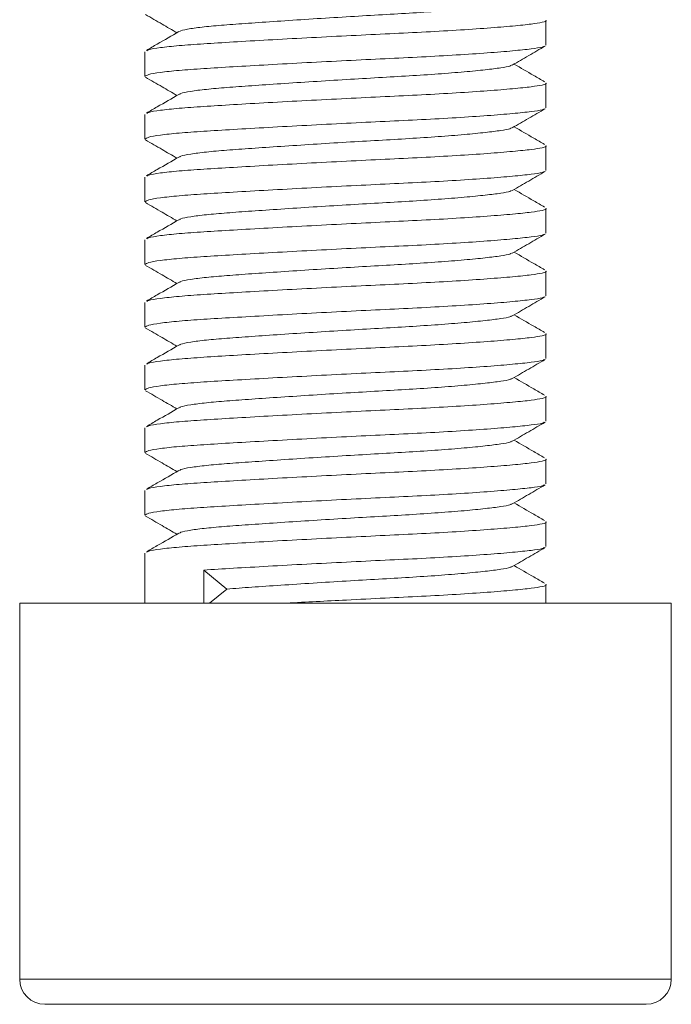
# Model space of a CAD drawing. Header units: millimetres. Extents: x 0 to 420, y 0 to 297.
# Tile 1 of 8: x 158 to 171, y 95 to 114. Entities that reach past the tile are written whole.
import ezdxf

# ---------------------------------------------------------------- set-up
doc = ezdxf.new("R2010")
doc.units = ezdxf.units.MM

msp = doc.modelspace()

# ---------------------------------------------------------------- linework, layer by layer
at = {"color": 7, "linetype": 'Continuous', "lineweight": 15}
for p, q in [((168.793, 113.859), (168.793, 114.353)), ((160.793, 113.728), (160.793, 113.234)), ((168.793, 112.609), (168.793, 113.103)), ((160.793, 112.478), (160.793, 111.984)), ((168.793, 111.359), (168.793, 111.853)), ((160.793, 111.228), (160.793, 110.734)), ((168.793, 110.109), (168.793, 110.603)), ((160.793, 109.978), (160.793, 109.484)), ((168.793, 108.859), (168.793, 109.353)), ((160.793, 108.728), (160.793, 108.234)), ((168.793, 107.609), (168.793, 108.103)), ((160.793, 107.478), (160.793, 106.984)), ((168.793, 106.359), (168.793, 106.853)), ((160.793, 106.228), (160.793, 105.734)), ((168.793, 105.109), (168.793, 105.603)), ((160.793, 104.978), (160.793, 104.484)), ((168.793, 103.859), (168.793, 104.353)), ((160.793, 103.728), (160.793, 102.733)), ((161.965, 103.392), (162.427, 103.014)), ((161.965, 102.733), (161.965, 103.392)), ((168.793, 102.733), (168.793, 103.103)), ((162.427, 103.014), (162.083, 102.733)), ((158.293, 102.733), (158.293, 95.233)), ((158.293, 102.733), (171.293, 102.733)), ((171.293, 95.233), (171.293, 102.733)), ((170.793, 94.733), (158.793, 94.733))]:
    msp.add_line(p, q, dxfattribs=at)
at = {"color": 8, "linetype": 'Continuous', "lineweight": 15}
msp.add_line((158.293, 95.233), (171.293, 95.233), dxfattribs=at)
at = {"color": 7, "linetype": 'Continuous', "lineweight": 15}
for centre, start, end in [((158.793, 95.233), 180, 270), ((170.793, 95.233), 270, 0)]:
    msp.add_arc(centre, 0.5, start, end, dxfattribs=at)
for points, knots in [([(168.104, 114.71), (168.096, 114.704), (168.073, 114.686), (167.901, 114.657), (167.599, 114.618), (167.174, 114.576), (166.657, 114.535), (166.076, 114.496), (165.453, 114.461), (164.803, 114.423), (164.14, 114.382), (163.498, 114.34), (162.916, 114.3), (162.413, 114.264), (161.997, 114.228), (161.689, 114.188), (161.512, 114.153), (161.489, 114.134), (161.483, 114.128)], [0, 0, 0, 0, 0.03143, 0.096287, 0.163333, 0.231729, 0.300125, 0.367171, 0.432028, 0.498347, 0.566438, 0.634988, 0.702627, 0.768093, 0.83356, 0.901199, 0.969749, 1, 1, 1, 1]), ([(160.805, 114.468), (160.915, 114.405), (161.123, 114.284), (161.331, 114.163), (161.43, 114.106)], [0, 0, 0, 0, 0.526135, 1, 1, 1, 1]), ([(160.829, 113.747), (160.838, 113.754), (160.865, 113.775), (161.081, 113.81), (161.45, 113.85), (161.948, 113.886), (162.548, 113.922), (163.245, 113.963), (164.012, 114.004), (164.805, 114.045), (165.582, 114.083), (166.327, 114.118), (167.021, 114.157), (167.641, 114.199), (168.146, 114.24), (168.518, 114.279), (168.729, 114.314), (168.818, 114.339), (168.792, 114.353), (168.791, 114.353)], [0, 0, 0, 0, 0.034239, 0.100031, 0.164951, 0.22779, 0.290628, 0.355549, 0.421341, 0.486694, 0.550349, 0.612604, 0.676956, 0.742601, 0.808247, 0.872599, 0.934854, 0.998509, 1, 1, 1, 1]), ([(161.466, 114.128), (161.324, 114.045), (161.11, 113.921), (160.896, 113.797), (160.824, 113.755)], [0, 0, 0, 0, 0.665895, 1, 1, 1, 1]), ([(168.758, 113.841), (168.748, 113.834), (168.719, 113.814), (168.51, 113.785), (168.148, 113.746), (167.64, 113.704), (167.021, 113.663), (166.327, 113.623), (165.582, 113.589), (164.805, 113.551), (164.012, 113.51), (163.245, 113.468), (162.548, 113.428), (161.947, 113.392), (161.451, 113.356), (161.078, 113.315), (160.837, 113.274), (160.809, 113.247), (160.795, 113.234)], [0, 0, 0, 0, 0.035493, 0.09775, 0.162104, 0.227751, 0.293398, 0.357752, 0.420009, 0.483666, 0.549022, 0.614816, 0.679738, 0.742579, 0.805419, 0.870342, 0.936136, 1, 1, 1, 1]), ([(168.12, 113.46), (168.229, 113.523), (168.448, 113.65), (168.667, 113.777), (168.777, 113.841)], [0, 0, 0, 0, 0.499846, 1, 1, 1, 1]), ([(168.104, 113.46), (168.096, 113.454), (168.073, 113.436), (167.901, 113.407), (167.599, 113.368), (167.174, 113.326), (166.657, 113.285), (166.076, 113.246), (165.453, 113.211), (164.803, 113.173), (164.14, 113.132), (163.498, 113.09), (162.916, 113.05), (162.413, 113.014), (161.997, 112.978), (161.689, 112.938), (161.512, 112.903), (161.489, 112.884), (161.483, 112.878)], [0, 0, 0, 0, 0.03143, 0.096287, 0.163333, 0.231729, 0.300125, 0.367171, 0.432028, 0.498347, 0.566438, 0.634988, 0.702627, 0.768093, 0.83356, 0.901199, 0.969749, 1, 1, 1, 1]), ([(168.762, 113.13), (168.69, 113.172), (168.489, 113.288), (168.287, 113.406), (168.157, 113.481)], [0, 0, 0, 0, 0.354447, 1, 1, 1, 1]), ([(160.805, 113.218), (160.915, 113.155), (161.123, 113.034), (161.331, 112.913), (161.43, 112.856)], [0, 0, 0, 0, 0.526135, 1, 1, 1, 1]), ([(160.829, 112.497), (160.838, 112.504), (160.865, 112.525), (161.081, 112.56), (161.45, 112.6), (161.948, 112.636), (162.548, 112.672), (163.245, 112.713), (164.012, 112.754), (164.805, 112.795), (165.582, 112.833), (166.327, 112.868), (167.021, 112.907), (167.641, 112.949), (168.146, 112.99), (168.518, 113.029), (168.729, 113.064), (168.818, 113.089), (168.792, 113.103), (168.791, 113.103)], [0, 0, 0, 0, 0.034239, 0.100031, 0.164951, 0.22779, 0.290628, 0.355549, 0.421341, 0.486694, 0.550349, 0.612604, 0.676956, 0.742601, 0.808247, 0.872599, 0.934854, 0.998509, 1, 1, 1, 1]), ([(161.466, 112.878), (161.324, 112.795), (161.11, 112.671), (160.896, 112.547), (160.824, 112.505)], [0, 0, 0, 0, 0.665895, 1, 1, 1, 1]), ([(168.758, 112.591), (168.748, 112.584), (168.719, 112.564), (168.51, 112.535), (168.148, 112.496), (167.64, 112.454), (167.021, 112.413), (166.327, 112.373), (165.582, 112.339), (164.805, 112.301), (164.012, 112.26), (163.245, 112.218), (162.548, 112.178), (161.947, 112.142), (161.451, 112.106), (161.078, 112.065), (160.837, 112.024), (160.809, 111.997), (160.795, 111.984)], [0, 0, 0, 0, 0.035493, 0.09775, 0.162104, 0.227751, 0.293398, 0.357752, 0.420009, 0.483666, 0.549022, 0.614816, 0.679738, 0.742579, 0.805419, 0.870342, 0.936136, 1, 1, 1, 1]), ([(168.12, 112.21), (168.229, 112.273), (168.448, 112.4), (168.667, 112.527), (168.777, 112.591)], [0, 0, 0, 0, 0.499846, 1, 1, 1, 1]), ([(168.104, 112.21), (168.096, 112.204), (168.073, 112.186), (167.901, 112.157), (167.599, 112.118), (167.174, 112.076), (166.657, 112.035), (166.076, 111.996), (165.453, 111.961), (164.803, 111.923), (164.14, 111.882), (163.498, 111.84), (162.916, 111.8), (162.413, 111.764), (161.997, 111.728), (161.689, 111.688), (161.512, 111.653), (161.489, 111.634), (161.483, 111.628)], [0, 0, 0, 0, 0.03143, 0.096287, 0.163333, 0.231729, 0.300125, 0.367171, 0.432028, 0.498347, 0.566438, 0.634988, 0.702627, 0.768093, 0.83356, 0.901199, 0.969749, 1, 1, 1, 1]), ([(168.762, 111.88), (168.69, 111.922), (168.489, 112.038), (168.287, 112.156), (168.157, 112.231)], [0, 0, 0, 0, 0.354447, 1, 1, 1, 1]), ([(160.805, 111.968), (160.915, 111.905), (161.123, 111.784), (161.331, 111.663), (161.43, 111.606)], [0, 0, 0, 0, 0.526135, 1, 1, 1, 1]), ([(160.829, 111.247), (160.838, 111.254), (160.865, 111.275), (161.081, 111.31), (161.45, 111.35), (161.948, 111.386), (162.548, 111.422), (163.245, 111.463), (164.012, 111.504), (164.805, 111.545), (165.582, 111.583), (166.327, 111.618), (167.021, 111.657), (167.641, 111.699), (168.146, 111.74), (168.518, 111.779), (168.729, 111.814), (168.818, 111.839), (168.792, 111.853), (168.791, 111.853)], [0, 0, 0, 0, 0.0342385, 0.1000306, 0.164951, 0.2277896, 0.2906282, 0.3555485, 0.4213407, 0.486694, 0.550349, 0.6126045, 0.6769563, 0.7426015, 0.8082467, 0.8725985, 0.9348539, 0.998509, 1, 1, 1, 1]), ([(161.466, 111.628), (161.324, 111.545), (161.11, 111.421), (160.896, 111.297), (160.824, 111.255)], [0, 0, 0, 0, 0.6658954, 1, 1, 1, 1]), ([(168.758, 111.341), (168.748, 111.334), (168.719, 111.314), (168.51, 111.285), (168.148, 111.246), (167.64, 111.204), (167.021, 111.163), (166.327, 111.123), (165.582, 111.089), (164.805, 111.051), (164.012, 111.01), (163.245, 110.968), (162.548, 110.928), (161.947, 110.892), (161.451, 110.856), (161.078, 110.815), (160.837, 110.774), (160.809, 110.747), (160.795, 110.734)], [0, 0, 0, 0, 0.035493, 0.09775, 0.162104, 0.227751, 0.293398, 0.357752, 0.420009, 0.483666, 0.549022, 0.614816, 0.679738, 0.742579, 0.805419, 0.870342, 0.936136, 1, 1, 1, 1]), ([(168.12, 110.96), (168.229, 111.023), (168.448, 111.15), (168.667, 111.277), (168.777, 111.341)], [0, 0, 0, 0, 0.499846, 1, 1, 1, 1]), ([(168.104, 110.96), (168.096, 110.954), (168.073, 110.936), (167.901, 110.907), (167.599, 110.868), (167.174, 110.826), (166.657, 110.785), (166.076, 110.746), (165.453, 110.711), (164.803, 110.673), (164.14, 110.632), (163.498, 110.59), (162.916, 110.55), (162.413, 110.514), (161.997, 110.478), (161.689, 110.438), (161.512, 110.403), (161.489, 110.384), (161.483, 110.378)], [0, 0, 0, 0, 0.03143, 0.096287, 0.163333, 0.231729, 0.300125, 0.367171, 0.432028, 0.498347, 0.566438, 0.634988, 0.702627, 0.768093, 0.83356, 0.901199, 0.969749, 1, 1, 1, 1]), ([(168.762, 110.63), (168.69, 110.672), (168.489, 110.788), (168.287, 110.906), (168.157, 110.981)], [0, 0, 0, 0, 0.354447, 1, 1, 1, 1]), ([(160.805, 110.718), (160.915, 110.655), (161.123, 110.534), (161.331, 110.413), (161.43, 110.356)], [0, 0, 0, 0, 0.526135, 1, 1, 1, 1]), ([(160.829, 109.997), (160.838, 110.004), (160.865, 110.025), (161.081, 110.06), (161.45, 110.1), (161.948, 110.136), (162.548, 110.172), (163.245, 110.213), (164.012, 110.254), (164.805, 110.295), (165.582, 110.333), (166.327, 110.368), (167.021, 110.407), (167.641, 110.449), (168.146, 110.49), (168.518, 110.529), (168.729, 110.564), (168.818, 110.589), (168.792, 110.603), (168.791, 110.603)], [0, 0, 0, 0, 0.0342385, 0.1000306, 0.164951, 0.2277896, 0.2906282, 0.3555485, 0.4213407, 0.486694, 0.550349, 0.6126045, 0.6769563, 0.7426015, 0.8082467, 0.8725985, 0.9348539, 0.998509, 1, 1, 1, 1]), ([(161.466, 110.378), (161.324, 110.295), (161.11, 110.171), (160.896, 110.047), (160.824, 110.005)], [0, 0, 0, 0, 0.665895, 1, 1, 1, 1]), ([(168.758, 110.091), (168.748, 110.084), (168.719, 110.064), (168.51, 110.035), (168.148, 109.996), (167.64, 109.954), (167.021, 109.913), (166.327, 109.873), (165.582, 109.839), (164.805, 109.801), (164.012, 109.76), (163.245, 109.718), (162.548, 109.678), (161.947, 109.642), (161.451, 109.606), (161.078, 109.565), (160.837, 109.524), (160.809, 109.497), (160.795, 109.484)], [0, 0, 0, 0, 0.035493, 0.09775, 0.162104, 0.227751, 0.293398, 0.357752, 0.420009, 0.483666, 0.549022, 0.614816, 0.679738, 0.742579, 0.805419, 0.870342, 0.936136, 1, 1, 1, 1]), ([(168.12, 109.71), (168.229, 109.773), (168.448, 109.9), (168.667, 110.027), (168.777, 110.091)], [0, 0, 0, 0, 0.499846, 1, 1, 1, 1]), ([(168.104, 109.71), (168.096, 109.704), (168.073, 109.686), (167.901, 109.657), (167.599, 109.618), (167.174, 109.576), (166.657, 109.535), (166.076, 109.496), (165.453, 109.461), (164.803, 109.423), (164.14, 109.382), (163.498, 109.34), (162.916, 109.3), (162.413, 109.264), (161.997, 109.228), (161.689, 109.188), (161.512, 109.153), (161.489, 109.134), (161.483, 109.128)], [0, 0, 0, 0, 0.0314296, 0.0962868, 0.1633326, 0.231729, 0.3001253, 0.3671711, 0.4320284, 0.4983467, 0.5664383, 0.6349881, 0.7026274, 0.7680935, 0.8335595, 0.9011989, 0.9697487, 1, 1, 1, 1]), ([(168.762, 109.38), (168.69, 109.422), (168.489, 109.538), (168.287, 109.656), (168.157, 109.731)], [0, 0, 0, 0, 0.354447, 1, 1, 1, 1]), ([(160.805, 109.468), (160.915, 109.405), (161.123, 109.284), (161.331, 109.163), (161.43, 109.106)], [0, 0, 0, 0, 0.5261351, 1, 1, 1, 1]), ([(160.829, 108.747), (160.838, 108.754), (160.865, 108.775), (161.081, 108.81), (161.45, 108.85), (161.948, 108.886), (162.548, 108.922), (163.245, 108.963), (164.012, 109.004), (164.805, 109.045), (165.582, 109.083), (166.327, 109.118), (167.021, 109.157), (167.641, 109.199), (168.146, 109.24), (168.518, 109.279), (168.729, 109.314), (168.818, 109.339), (168.792, 109.353), (168.791, 109.353)], [0, 0, 0, 0, 0.034239, 0.100031, 0.164951, 0.22779, 0.290628, 0.355549, 0.421341, 0.486694, 0.550349, 0.612604, 0.676956, 0.742601, 0.808247, 0.872599, 0.934854, 0.998509, 1, 1, 1, 1]), ([(161.466, 109.128), (161.324, 109.045), (161.11, 108.921), (160.896, 108.797), (160.824, 108.755)], [0, 0, 0, 0, 0.665895, 1, 1, 1, 1]), ([(168.758, 108.841), (168.748, 108.834), (168.719, 108.814), (168.51, 108.785), (168.148, 108.746), (167.64, 108.704), (167.021, 108.663), (166.327, 108.623), (165.582, 108.589), (164.805, 108.551), (164.012, 108.51), (163.245, 108.468), (162.548, 108.428), (161.947, 108.392), (161.451, 108.356), (161.078, 108.315), (160.837, 108.274), (160.809, 108.247), (160.795, 108.234)], [0, 0, 0, 0, 0.035493, 0.09775, 0.162104, 0.227751, 0.293398, 0.357752, 0.420009, 0.483666, 0.549022, 0.614816, 0.679738, 0.742579, 0.805419, 0.870342, 0.936136, 1, 1, 1, 1]), ([(168.12, 108.46), (168.229, 108.523), (168.448, 108.65), (168.667, 108.777), (168.777, 108.841)], [0, 0, 0, 0, 0.499846, 1, 1, 1, 1]), ([(168.104, 108.46), (168.096, 108.454), (168.073, 108.436), (167.901, 108.407), (167.599, 108.368), (167.174, 108.326), (166.657, 108.285), (166.076, 108.246), (165.453, 108.211), (164.803, 108.173), (164.14, 108.132), (163.498, 108.09), (162.916, 108.05), (162.413, 108.014), (161.997, 107.978), (161.689, 107.938), (161.512, 107.903), (161.489, 107.884), (161.483, 107.878)], [0, 0, 0, 0, 0.03143, 0.096287, 0.163333, 0.231729, 0.300125, 0.367171, 0.432028, 0.498347, 0.566438, 0.634988, 0.702627, 0.768093, 0.83356, 0.901199, 0.969749, 1, 1, 1, 1]), ([(168.762, 108.13), (168.69, 108.172), (168.489, 108.288), (168.287, 108.406), (168.157, 108.481)], [0, 0, 0, 0, 0.354447, 1, 1, 1, 1]), ([(160.805, 108.218), (160.915, 108.155), (161.123, 108.034), (161.331, 107.913), (161.43, 107.856)], [0, 0, 0, 0, 0.526135, 1, 1, 1, 1]), ([(160.829, 107.497), (160.838, 107.504), (160.865, 107.525), (161.081, 107.56), (161.45, 107.6), (161.948, 107.636), (162.548, 107.672), (163.245, 107.713), (164.012, 107.754), (164.805, 107.795), (165.582, 107.833), (166.327, 107.868), (167.021, 107.907), (167.641, 107.949), (168.146, 107.99), (168.518, 108.029), (168.729, 108.064), (168.818, 108.089), (168.792, 108.103), (168.791, 108.103)], [0, 0, 0, 0, 0.034239, 0.100031, 0.164951, 0.22779, 0.290628, 0.355549, 0.421341, 0.486694, 0.550349, 0.612604, 0.676956, 0.742601, 0.808247, 0.872599, 0.934854, 0.998509, 1, 1, 1, 1]), ([(161.466, 107.878), (161.324, 107.795), (161.11, 107.671), (160.896, 107.547), (160.824, 107.505)], [0, 0, 0, 0, 0.665895, 1, 1, 1, 1]), ([(168.758, 107.591), (168.748, 107.584), (168.719, 107.564), (168.51, 107.535), (168.148, 107.496), (167.64, 107.454), (167.021, 107.413), (166.327, 107.373), (165.582, 107.339), (164.805, 107.301), (164.012, 107.26), (163.245, 107.218), (162.548, 107.178), (161.947, 107.142), (161.451, 107.106), (161.078, 107.065), (160.837, 107.024), (160.809, 106.997), (160.795, 106.984)], [0, 0, 0, 0, 0.035493, 0.09775, 0.162104, 0.227751, 0.293398, 0.357752, 0.420009, 0.483666, 0.549022, 0.614816, 0.679738, 0.742579, 0.805419, 0.870342, 0.936136, 1, 1, 1, 1]), ([(168.12, 107.21), (168.229, 107.273), (168.448, 107.4), (168.667, 107.527), (168.777, 107.591)], [0, 0, 0, 0, 0.499846, 1, 1, 1, 1]), ([(168.104, 107.21), (168.096, 107.204), (168.073, 107.186), (167.901, 107.157), (167.599, 107.118), (167.174, 107.076), (166.657, 107.035), (166.076, 106.996), (165.453, 106.961), (164.803, 106.923), (164.14, 106.882), (163.498, 106.84), (162.916, 106.8), (162.413, 106.764), (161.997, 106.728), (161.689, 106.688), (161.512, 106.653), (161.489, 106.634), (161.483, 106.628)], [0, 0, 0, 0, 0.03143, 0.096287, 0.163333, 0.231729, 0.300125, 0.367171, 0.432028, 0.498347, 0.566438, 0.634988, 0.702627, 0.768093, 0.83356, 0.901199, 0.969749, 1, 1, 1, 1]), ([(168.762, 106.88), (168.69, 106.922), (168.489, 107.038), (168.287, 107.156), (168.157, 107.231)], [0, 0, 0, 0, 0.354447, 1, 1, 1, 1]), ([(160.805, 106.968), (160.915, 106.905), (161.123, 106.784), (161.331, 106.663), (161.43, 106.606)], [0, 0, 0, 0, 0.526135, 1, 1, 1, 1]), ([(160.829, 106.247), (160.838, 106.254), (160.865, 106.275), (161.081, 106.31), (161.45, 106.35), (161.948, 106.386), (162.548, 106.422), (163.245, 106.463), (164.012, 106.504), (164.805, 106.545), (165.582, 106.583), (166.327, 106.618), (167.021, 106.657), (167.641, 106.699), (168.146, 106.74), (168.518, 106.779), (168.729, 106.814), (168.818, 106.839), (168.792, 106.853), (168.791, 106.853)], [0, 0, 0, 0, 0.034239, 0.100031, 0.164951, 0.22779, 0.290628, 0.355549, 0.421341, 0.486694, 0.550349, 0.612604, 0.676956, 0.742601, 0.808247, 0.872599, 0.934854, 0.998509, 1, 1, 1, 1]), ([(161.466, 106.628), (161.324, 106.545), (161.11, 106.421), (160.896, 106.297), (160.824, 106.255)], [0, 0, 0, 0, 0.665895, 1, 1, 1, 1]), ([(168.758, 106.341), (168.748, 106.334), (168.719, 106.314), (168.51, 106.285), (168.148, 106.246), (167.64, 106.204), (167.021, 106.163), (166.327, 106.123), (165.582, 106.089), (164.805, 106.051), (164.012, 106.01), (163.245, 105.968), (162.548, 105.928), (161.947, 105.892), (161.451, 105.856), (161.078, 105.815), (160.837, 105.774), (160.809, 105.747), (160.795, 105.734)], [0, 0, 0, 0, 0.035493, 0.09775, 0.162104, 0.227751, 0.293398, 0.357752, 0.420009, 0.483666, 0.549022, 0.614816, 0.679738, 0.742579, 0.805419, 0.870342, 0.936136, 1, 1, 1, 1]), ([(168.12, 105.96), (168.229, 106.023), (168.448, 106.15), (168.667, 106.277), (168.777, 106.341)], [0, 0, 0, 0, 0.499846, 1, 1, 1, 1]), ([(168.104, 105.96), (168.096, 105.954), (168.073, 105.936), (167.901, 105.907), (167.599, 105.868), (167.174, 105.826), (166.657, 105.785), (166.076, 105.746), (165.453, 105.711), (164.803, 105.673), (164.14, 105.632), (163.498, 105.59), (162.916, 105.55), (162.413, 105.514), (161.997, 105.478), (161.689, 105.438), (161.512, 105.403), (161.489, 105.384), (161.483, 105.378)], [0, 0, 0, 0, 0.03143, 0.096287, 0.163333, 0.231729, 0.300125, 0.367171, 0.432028, 0.498347, 0.566438, 0.634988, 0.702627, 0.768093, 0.83356, 0.901199, 0.969749, 1, 1, 1, 1]), ([(168.762, 105.63), (168.69, 105.672), (168.489, 105.788), (168.287, 105.906), (168.157, 105.981)], [0, 0, 0, 0, 0.354447, 1, 1, 1, 1]), ([(160.805, 105.718), (160.915, 105.655), (161.123, 105.534), (161.331, 105.413), (161.43, 105.356)], [0, 0, 0, 0, 0.526135, 1, 1, 1, 1]), ([(160.829, 104.997), (160.838, 105.004), (160.865, 105.025), (161.081, 105.06), (161.45, 105.1), (161.948, 105.136), (162.548, 105.172), (163.245, 105.213), (164.012, 105.254), (164.805, 105.295), (165.582, 105.333), (166.327, 105.368), (167.021, 105.407), (167.641, 105.449), (168.146, 105.49), (168.518, 105.529), (168.729, 105.564), (168.818, 105.589), (168.792, 105.603), (168.791, 105.603)], [0, 0, 0, 0, 0.034239, 0.100031, 0.164951, 0.22779, 0.290628, 0.355549, 0.421341, 0.486694, 0.550349, 0.612604, 0.676956, 0.742601, 0.808247, 0.872599, 0.934854, 0.998509, 1, 1, 1, 1]), ([(161.466, 105.378), (161.324, 105.295), (161.11, 105.171), (160.896, 105.047), (160.824, 105.005)], [0, 0, 0, 0, 0.665895, 1, 1, 1, 1]), ([(168.758, 105.091), (168.748, 105.084), (168.719, 105.064), (168.51, 105.035), (168.148, 104.996), (167.64, 104.954), (167.021, 104.913), (166.327, 104.873), (165.582, 104.839), (164.805, 104.801), (164.012, 104.76), (163.245, 104.718), (162.548, 104.678), (161.947, 104.642), (161.451, 104.606), (161.078, 104.565), (160.837, 104.524), (160.809, 104.497), (160.795, 104.484)], [0, 0, 0, 0, 0.035493, 0.09775, 0.162104, 0.227751, 0.293398, 0.357752, 0.420009, 0.483666, 0.549022, 0.614816, 0.679738, 0.742579, 0.805419, 0.870342, 0.936136, 1, 1, 1, 1]), ([(168.12, 104.71), (168.229, 104.773), (168.448, 104.9), (168.667, 105.027), (168.777, 105.091)], [0, 0, 0, 0, 0.499846, 1, 1, 1, 1]), ([(168.104, 104.71), (168.096, 104.704), (168.073, 104.686), (167.901, 104.657), (167.599, 104.618), (167.174, 104.576), (166.657, 104.535), (166.076, 104.496), (165.453, 104.461), (164.803, 104.423), (164.14, 104.382), (163.498, 104.34), (162.916, 104.3), (162.413, 104.264), (161.997, 104.228), (161.689, 104.188), (161.512, 104.153), (161.489, 104.134), (161.483, 104.128)], [0, 0, 0, 0, 0.0314296, 0.0962868, 0.1633326, 0.231729, 0.3001253, 0.3671711, 0.4320284, 0.4983467, 0.5664383, 0.6349881, 0.7026274, 0.7680935, 0.8335595, 0.9011989, 0.9697487, 1, 1, 1, 1]), ([(168.762, 104.38), (168.69, 104.422), (168.489, 104.538), (168.287, 104.656), (168.157, 104.731)], [0, 0, 0, 0, 0.354447, 1, 1, 1, 1]), ([(160.805, 104.468), (160.915, 104.405), (161.123, 104.284), (161.331, 104.163), (161.43, 104.106)], [0, 0, 0, 0, 0.526135, 1, 1, 1, 1]), ([(160.829, 103.747), (160.838, 103.754), (160.865, 103.775), (161.081, 103.81), (161.45, 103.85), (161.948, 103.886), (162.548, 103.922), (163.245, 103.963), (164.012, 104.004), (164.805, 104.045), (165.582, 104.083), (166.327, 104.118), (167.021, 104.157), (167.641, 104.199), (168.146, 104.24), (168.518, 104.279), (168.729, 104.314), (168.818, 104.339), (168.792, 104.353), (168.791, 104.353)], [0, 0, 0, 0, 0.034239, 0.100031, 0.164951, 0.22779, 0.290628, 0.355549, 0.421341, 0.486694, 0.550349, 0.612604, 0.676956, 0.742601, 0.808247, 0.872599, 0.934854, 0.998509, 1, 1, 1, 1]), ([(161.466, 104.128), (161.324, 104.045), (161.11, 103.921), (160.896, 103.797), (160.824, 103.755)], [0, 0, 0, 0, 0.665895, 1, 1, 1, 1]), ([(168.758, 103.841), (168.748, 103.834), (168.719, 103.814), (168.51, 103.785), (168.148, 103.746), (167.64, 103.704), (167.021, 103.663), (166.327, 103.623), (165.582, 103.589), (164.805, 103.551), (164.011, 103.51), (163.246, 103.468), (162.544, 103.428), (162.156, 103.404), (161.965, 103.392)], [0, 0, 0, 0, 0.047796, 0.131636, 0.218298, 0.306703, 0.395107, 0.48177, 0.565609, 0.651333, 0.739345, 0.827947, 0.915375, 1, 1, 1, 1]), ([(168.12, 103.46), (168.229, 103.523), (168.448, 103.65), (168.667, 103.777), (168.777, 103.841)], [0, 0, 0, 0, 0.499846, 1, 1, 1, 1]), ([(168.762, 103.13), (168.69, 103.172), (168.489, 103.288), (168.287, 103.406), (168.157, 103.481)], [0, 0, 0, 0, 0.354447, 1, 1, 1, 1]), ([(168.104, 103.46), (168.096, 103.454), (168.073, 103.436), (167.901, 103.407), (167.599, 103.368), (167.174, 103.326), (166.657, 103.285), (166.076, 103.246), (165.453, 103.211), (164.803, 103.173), (164.139, 103.132), (163.499, 103.09), (162.912, 103.05), (162.587, 103.026), (162.427, 103.014)], [0, 0, 0, 0, 0.040919, 0.125358, 0.212647, 0.301694, 0.390741, 0.478029, 0.562468, 0.64881, 0.73746, 0.826707, 0.914768, 1, 1, 1, 1]), ([(163.617, 102.733), (163.814, 102.743), (164.205, 102.764), (164.869, 102.798), (165.582, 102.833), (166.327, 102.868), (167.021, 102.907), (167.641, 102.949), (168.146, 102.99), (168.518, 103.029), (168.729, 103.064), (168.818, 103.089), (168.792, 103.103), (168.791, 103.103)], [0, 0, 0, 0, 0.081448, 0.162185, 0.266082, 0.367695, 0.47273, 0.579876, 0.687021, 0.792056, 0.893669, 0.997566, 1, 1, 1, 1])]:
    msp.add_open_spline(points, degree=3, knots=knots, dxfattribs=at)

doc.saveas('drawing.dxf')
